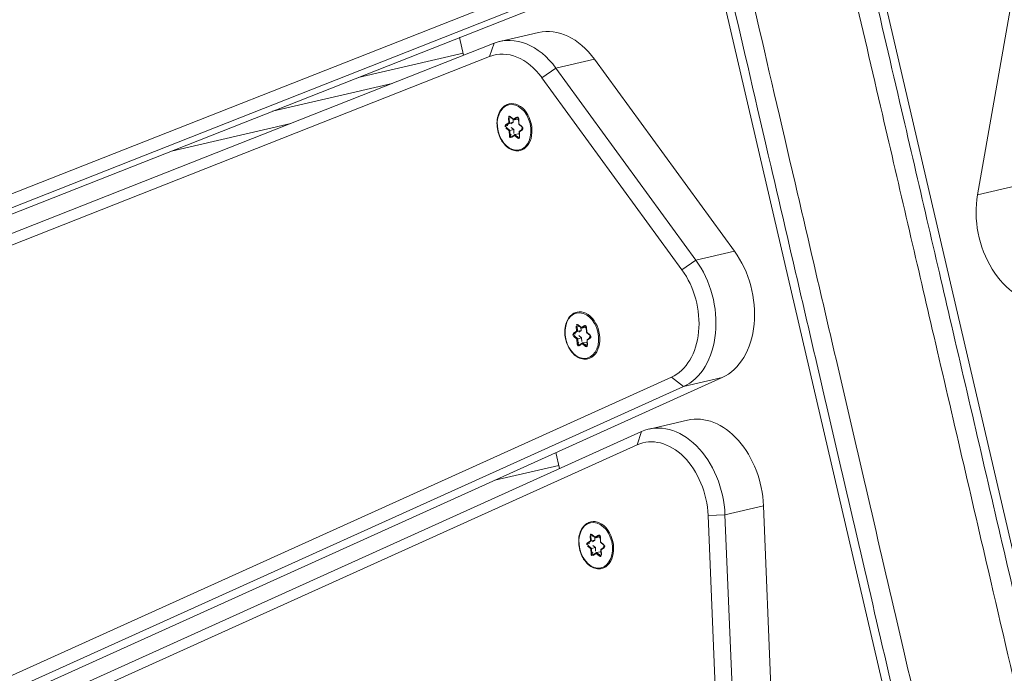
# Model space of a CAD drawing. Extents: x 5477758 to 5478338, y 5918296 to 5918502.
# Tile 97 of 138: x 5477951.73 to 5477951.976, y 5918462.07 to 5918462.233. Entities that reach past the tile are written whole.
import ezdxf

# ---------------------------------------------------------------- set-up
doc = ezdxf.new("R2010")
doc.units = 0
doc.layers.get('0').update_dxf_attribs({"linetype": 'CONTINUOUS', "lineweight": 13})
doc.layers.add('0_PROJEKTOWANE ZABAWKI', color=7, linetype='CONTINUOUS', lineweight=0)

# ---------------------------------------------------------------- blocks, each defined once
blk = doc.blocks.new('zw$CEC1')
for p, q in [((1160.716, -662.057), (1155.247, -659.733)), ((1160.716, -661.067), (1160.716, -662.057)), ((1179.728, -663.216), (1065.128, -663.216)), ((1065.128, -667.14), (1179.728, -667.14)), ((1155.246, -670.622), (1160.716, -668.298)), ((1160.716, -668.298), (1160.716, -669.288)), ((1167.084, -669.03), (1173.248, -670.198)), ((1167.084, -670.02), (1167.084, -669.03)), ((1160.716, -669.288), (1155.246, -671.612)), ((1160.87, -669.682), (1160.716, -669.288)), ((1163.726, -669.314), (1176.647, -734.321)), ((1163.726, -670.304), (1163.726, -669.314)), ((1155.4, -672.006), (1160.87, -669.682)), ((1167.007, -670.437), (1167.084, -670.02)), ((1173.248, -671.188), (1167.084, -670.02)), ((1163.726, -670.304), (1163.429, -670.545)), ((1176.647, -735.311), (1163.726, -670.304)), ((1163.429, -670.545), (1176.349, -735.552)), ((1164.567, -670.396), (1164.567, -671.386)), ((1167.007, -670.437), (1173.171, -671.605)), ((1155.246, -671.612), (1155.246, -670.622)), ((1153.575, -671.254), (1162.874, -733.811)), ((1164.883, -671.766), (1164.586, -671.583)), ((1164.586, -671.583), (1177.507, -736.59)), ((1155.4, -672.006), (1155.246, -671.612)), ((1177.804, -736.772), (1164.883, -671.766)), ((1154.276, -672.824), (1154.276, -671.834)), ((1162.874, -734.801), (1153.575, -672.244)), ((1161.941, -672.29), (1161.853, -672.354)), ((1161.857, -672.359), (1161.95, -672.291)), ((1162.003, -672.298), (1162.04, -672.39)), ((1162.052, -672.389), (1162.017, -672.303)), ((1153.277, -672.478), (1162.575, -735.036)), ((1161.71, -672.458), (1161.622, -672.523)), ((1161.631, -672.525), (1161.724, -672.456)), ((1161.647, -672.555), (1161.647, -672.552)), ((1161.779, -672.578), (1161.647, -672.555)), ((1161.675, -672.372), (1161.71, -672.458)), ((1161.69, -672.359), (1161.69, -672.355)), ((1161.727, -672.451), (1161.69, -672.359)), ((1161.779, -672.483), (1161.706, -672.47)), ((1161.727, -672.337), (1161.856, -672.359)), ((1161.727, -672.451), (1161.727, -672.358)), ((1161.853, -672.354), (1161.729, -672.332)), ((1161.779, -672.578), (1161.779, -672.483)), ((1161.805, -672.548), (1161.779, -672.483)), ((1161.961, -672.515), (1161.894, -672.564)), ((1162.054, -672.531), (1161.961, -672.515)), ((1161.961, -672.61), (1161.961, -672.515)), ((1162.043, -672.392), (1162.172, -672.415)), ((1162.175, -672.411), (1162.052, -672.389)), ((1162.112, -672.405), (1162.091, -672.42)), ((1162.091, -672.515), (1162.091, -672.42)), ((1162.186, -672.446), (1162.091, -672.515)), ((1162.092, -672.518), (1162.129, -672.61)), ((1162.108, -672.529), (1162.196, -672.464)), ((1162.143, -672.615), (1162.108, -672.529)), ((1162.186, -672.442), (1162.186, -672.446)), ((1156.268, -672.811), (1156.397, -672.833)), ((1156.394, -672.828), (1156.27, -672.806)), ((1156.482, -672.764), (1156.394, -672.828)), ((1156.398, -672.833), (1156.491, -672.765)), ((1156.544, -672.772), (1156.581, -672.864)), ((1156.593, -672.863), (1156.558, -672.777)), ((1161.644, -672.576), (1161.767, -672.598)), ((1161.767, -672.598), (1161.802, -672.684)), ((1161.816, -672.671), (1161.779, -672.578)), ((1161.816, -672.667), (1161.816, -672.671)), ((1161.961, -672.61), (1161.867, -672.679)), ((1161.867, -672.679), (1161.867, -672.676)), ((1161.877, -672.697), (1161.966, -672.633)), ((1162.093, -672.634), (1161.961, -672.61)), ((1161.966, -672.633), (1162.089, -672.655)), ((1162.093, -672.63), (1162.093, -672.634)), ((1154.287, -672.972), (1163.585, -735.529)), ((1154.585, -673.162), (1154.287, -672.972)), ((1156.251, -672.932), (1156.163, -672.997)), ((1156.172, -672.999), (1156.265, -672.93)), ((1156.185, -673.05), (1156.308, -673.072)), ((1156.188, -673.029), (1156.188, -673.026)), ((1156.32, -673.052), (1156.188, -673.029)), ((1156.216, -672.846), (1156.251, -672.932)), ((1156.231, -672.833), (1156.231, -672.829)), ((1156.268, -672.925), (1156.231, -672.833)), ((1156.32, -672.957), (1156.247, -672.944)), ((1156.268, -672.925), (1156.268, -672.832)), ((1156.32, -673.052), (1156.32, -672.957)), ((1156.346, -673.022), (1156.32, -672.957)), ((1156.357, -673.145), (1156.32, -673.052)), ((1156.502, -672.989), (1156.435, -673.038)), ((1156.595, -673.005), (1156.502, -672.989)), ((1156.502, -673.084), (1156.502, -672.989)), ((1156.584, -672.866), (1156.713, -672.889)), ((1156.716, -672.885), (1156.593, -672.863)), ((1156.653, -672.878), (1156.632, -672.894)), ((1156.632, -672.989), (1156.632, -672.894)), ((1156.727, -672.92), (1156.632, -672.989)), ((1156.633, -672.992), (1156.67, -673.084)), ((1156.649, -673.003), (1156.737, -672.938)), ((1156.684, -673.089), (1156.649, -673.003)), ((1156.727, -672.916), (1156.727, -672.92)), ((1163.884, -735.719), (1154.585, -673.162)), ((1156.308, -673.072), (1156.343, -673.158)), ((1156.357, -673.141), (1156.357, -673.145)), ((1156.502, -673.084), (1156.408, -673.153)), ((1156.408, -673.153), (1156.408, -673.15)), ((1156.418, -673.171), (1156.507, -673.107)), ((1156.634, -673.108), (1156.502, -673.084)), ((1156.507, -673.107), (1156.63, -673.129)), ((1156.634, -673.104), (1156.634, -673.108)), ((1166.899, -673.308), (1166.811, -673.372)), ((1166.82, -673.374), (1166.913, -673.305)), ((1166.864, -673.221), (1166.899, -673.308)), ((1166.879, -673.208), (1166.879, -673.204)), ((1166.916, -673.3), (1166.879, -673.208)), ((1166.916, -673.186), (1167.045, -673.209)), ((1166.916, -673.3), (1166.916, -673.207)), ((1167.042, -673.203), (1166.919, -673.182)), ((1167.13, -673.139), (1167.042, -673.203)), ((1167.046, -673.208), (1167.139, -673.14)), ((1167.192, -673.147), (1167.229, -673.239)), ((1167.241, -673.238), (1167.206, -673.152)), ((1167.232, -673.242), (1167.361, -673.264)), ((1167.364, -673.26), (1167.241, -673.238)), ((1167.301, -673.254), (1167.28, -673.269)), ((1167.28, -673.364), (1167.28, -673.269)), ((1167.375, -673.295), (1167.28, -673.364)), ((1167.375, -673.292), (1167.375, -673.295)), ((1166.833, -673.425), (1166.956, -673.447)), ((1166.836, -673.404), (1166.836, -673.401)), ((1166.968, -673.427), (1166.836, -673.404)), ((1166.968, -673.332), (1166.895, -673.319)), ((1166.956, -673.447), (1166.991, -673.533)), ((1166.968, -673.427), (1166.968, -673.332)), ((1166.994, -673.397), (1166.968, -673.332)), ((1167.005, -673.52), (1166.968, -673.427)), ((1167.005, -673.516), (1167.005, -673.52)), ((1167.15, -673.46), (1167.056, -673.529)), ((1167.056, -673.529), (1167.056, -673.525)), ((1167.067, -673.547), (1167.155, -673.482)), ((1167.15, -673.364), (1167.083, -673.413)), ((1167.243, -673.381), (1167.15, -673.364)), ((1167.15, -673.46), (1167.15, -673.364)), ((1167.282, -673.483), (1167.15, -673.46)), ((1167.155, -673.482), (1167.278, -673.504)), ((1167.281, -673.367), (1167.318, -673.459)), ((1167.282, -673.479), (1167.282, -673.483)), ((1167.297, -673.378), (1167.385, -673.313)), ((1167.332, -673.464), (1167.297, -673.378)), ((1154.408, -673.787), (1153.952, -673.787)), ((1153.953, -673.787), (1153.953, -673.796)), ((1154.353, -676.487), (1154.353, -673.787)), ((1165.024, -673.787), (1164.615, -673.787)), ((1164.943, -675.434), (1164.943, -673.787)), ((1154.691, -675.689), (1154.691, -678.758)), ((1155.091, -681.449), (1155.091, -678.38))]:
    blk.add_line(p, q)
for centre, major_axis, ratio, start_param, end_param in [((1161.747, -660.845), (2, 0), 0.707107, 4.171337, 6.143559), ((1161.746, -669.51), (2, 0), 0.707107, 0.139626, 2.111848), ((1161.746, -670.5), (2, 0), 0.707107, 0.139626, 2.111848), ((1166.567, -670.396), (-2, 0), 0.707107, 4.45059, 6.283185), ((1161.746, -670.713), (1.7, 0), 0.707107, 0.139626, 2.111848), ((1166.567, -671.386), (-2, 0), 0.707107, 4.45059, 6.422812), ((1166.567, -671.598), (-1.7, 0), 0.707107, 4.45059, 6.422812), ((1156.276, -671.834), (-2, 0), 0.707107, 5.253441, 6.283185), ((1156.276, -672.824), (-2, 0), 0.707107, 5.253441, 6.387905), ((1156.276, -673.036), (-1.7, 0), 0.707107, 5.253441, 6.387905), ((1161.909, -672.479), (0.6, 0), 0.707107, 0, 3.141593), ((1161.909, -672.479), (0.25, 0), 0.707107, 1.152569, 1.475438), ((1161.973, -672.312), (0.045, 0), 0.707107, 0.279204, 2.3736), ((1161.941, -672.279), (0.0089, -0.0121), 0.508626, 5.319544, 6.283185), ((1162.017, -672.292), (-0.0139, -0.0056), 0.679724, 0, 1.301881), ((1156.45, -672.953), (0.6, 0), 0.707107, 0, 3.141593), ((1161.654, -672.545), (-0.045, 0), 0.707107, 5.515192, 7.609587), ((1161.622, -672.512), (0.0089, -0.0121), 0.508626, 5.319544, 6.283185), ((1161.654, -672.535), (-0.03, 0), 0.707107, 0, 1.326402), ((1161.644, -672.565), (-0.0026, -0.0148), 0.171098, 0.800479, 2.371275), ((1161.909, -672.479), (-0.25, 0), 0.707107, 0.130169, 0.46319), ((1161.719, -672.363), (-0.045, 0), 0.707107, 4.467995, 6.56239), ((1161.675, -672.362), (0.0139, 0.0056), 0.679724, 4.443473, 6.01427), ((1161.719, -672.353), (-0.03, 0), 0.707107, 0, 0.279204), ((1161.909, -672.479), (0.25, 0), 0.707107, 2.244927, 2.557585), ((1161.71, -672.448), (0.0166, -0.0047), 0.601017, 4.881509, 6.452305), ((1161.729, -672.322), (-0.0026, -0.0148), 0.171098, 0, 0.800479), ((1161.853, -672.344), (-0.0037, 0.0158), 0.19164, 2.259533, 3.223174), ((1162.052, -672.379), (0.0104, 0.0129), 0.462667, 2.890892, 4.192773), ((1162.108, -672.518), (-0.0166, 0.0047), 0.601017, 0.16912, 1.739916), ((1161.909, -672.479), (0.25, 0), 0.707107, 0.095219, 0.407877), ((1162.175, -672.4), (-0.0026, -0.0148), 0.171098, 0, 0.800479), ((1162.164, -672.442), (0.045, 0), 0.707107, 5.515192, 7.609587), ((1162.164, -672.431), (0.03, 0), 0.707107, 5.515192, 6.283185), ((1162.196, -672.453), (0.0089, -0.0121), 0.508626, 3.748748, 5.319544), ((1156.26, -672.837), (-0.045, 0), 0.707107, 4.467995, 6.56239), ((1156.45, -672.953), (0.25, 0), 0.707107, 2.244927, 2.557585), ((1156.27, -672.796), (-0.0026, -0.0148), 0.171098, 0, 0.800479), ((1156.45, -672.953), (0.25, 0), 0.707107, 1.152569, 1.475438), ((1156.514, -672.786), (0.045, 0), 0.707107, 0.279204, 2.3736), ((1156.482, -672.753), (0.0089, -0.0121), 0.508626, 5.319544, 6.283185), ((1156.558, -672.766), (-0.0139, -0.0056), 0.679724, 0, 1.301881), ((1161.767, -672.587), (0.0104, 0.0129), 0.462667, 4.192773, 5.763569), ((1161.802, -672.673), (0.0139, 0.0056), 0.679724, 4.443473, 6.01427), ((1161.845, -672.675), (-0.045, 0), 0.707107, 0.279204, 2.3736), ((1161.909, -672.479), (-0.25, 0), 0.707107, 1.142416, 1.510388), ((1161.845, -672.665), (-0.03, 0), 0.707107, 0.279204, 2.3736), ((1161.877, -672.687), (0.0089, -0.0121), 0.508626, 3.748748, 5.319544), ((1161.966, -672.622), (-0.0037, 0.0158), 0.19164, 0.688736, 2.259533), ((1161.909, -672.479), (-0.25, 0), 0.707107, 2.189614, 2.547433), ((1162.1, -672.624), (0.045, 0), 0.707107, 4.467995, 6.56239), ((1162.089, -672.644), (-0.0026, -0.0148), 0.171098, 0.800479, 2.371275), ((1162.1, -672.613), (0.03, 0), 0.707107, 4.467995, 6.283185), ((1162.143, -672.604), (-0.0139, -0.0056), 0.679724, 0, 1.301881), ((1156.195, -673.019), (-0.045, 0), 0.707107, 5.515192, 7.609587), ((1156.163, -672.986), (0.0089, -0.0121), 0.508626, 5.319544, 6.283185), ((1156.195, -673.009), (-0.03, 0), 0.707107, 0, 1.326402), ((1156.185, -673.039), (-0.0026, -0.0148), 0.171098, 0.800479, 2.371275), ((1156.45, -672.953), (-0.25, 0), 0.707107, 0.130169, 0.46319), ((1156.216, -672.835), (0.0139, 0.0056), 0.679724, 4.443473, 6.01427), ((1156.26, -672.827), (-0.03, 0), 0.707107, 0, 0.279204), ((1156.251, -672.922), (0.0166, -0.0047), 0.601017, 4.881509, 6.452305), ((1156.308, -673.061), (0.0104, 0.0129), 0.462667, 4.192773, 5.763569), ((1156.394, -672.818), (-0.0037, 0.0158), 0.19164, 2.259533, 3.223174), ((1156.593, -672.853), (0.0104, 0.0129), 0.462667, 2.890892, 4.192773), ((1156.45, -672.953), (-0.25, 0), 0.707107, 2.189614, 2.547433), ((1156.649, -672.992), (-0.0166, 0.0047), 0.601017, 0.16912, 1.739916), ((1156.45, -672.953), (0.25, 0), 0.707107, 0.095219, 0.407877), ((1156.716, -672.874), (-0.0026, -0.0148), 0.171098, 0, 0.800479), ((1156.705, -672.916), (0.045, 0), 0.707107, 5.515192, 7.609587), ((1156.705, -672.905), (0.03, 0), 0.707107, 5.515192, 6.283185), ((1156.737, -672.927), (0.0089, -0.0121), 0.508626, 3.748748, 5.319544), ((1167.098, -673.329), (0.6, 0), 0.707107, 0, 3.141593), ((1156.343, -673.147), (0.0139, 0.0056), 0.679724, 4.443473, 6.01427), ((1156.386, -673.149), (-0.045, 0), 0.707107, 0.279204, 2.3736), ((1156.45, -672.953), (-0.25, 0), 0.707107, 1.142416, 1.510388), ((1156.386, -673.139), (-0.03, 0), 0.707107, 0.279204, 2.3736), ((1156.418, -673.161), (0.0089, -0.0121), 0.508626, 3.748748, 5.319544), ((1156.507, -673.096), (-0.0037, 0.0158), 0.19164, 0.688736, 2.259533), ((1156.641, -673.098), (0.045, 0), 0.707107, 4.467995, 6.56239), ((1156.63, -673.118), (-0.0026, -0.0148), 0.171098, 0.800479, 2.371275), ((1156.641, -673.087), (0.03, 0), 0.707107, 4.467995, 6.283185), ((1156.684, -673.078), (-0.0139, -0.0056), 0.679724, 0, 1.301881), ((1166.908, -673.212), (-0.045, 0), 0.707107, 4.467995, 6.56239), ((1166.864, -673.211), (0.0139, 0.0056), 0.679724, 4.443473, 6.01427), ((1166.908, -673.202), (-0.03, 0), 0.707107, 0, 0.279204), ((1167.098, -673.329), (0.25, 0), 0.707107, 2.244927, 2.557585), ((1166.899, -673.297), (0.0166, -0.0047), 0.601017, 4.881509, 6.452305), ((1166.919, -673.171), (-0.0026, -0.0148), 0.171098, 0, 0.800479), ((1167.042, -673.193), (-0.0037, 0.0158), 0.19164, 2.259533, 3.223174), ((1167.098, -673.329), (0.25, 0), 0.707107, 1.152569, 1.475438), ((1167.162, -673.161), (0.045, 0), 0.707107, 0.279204, 2.3736), ((1167.13, -673.128), (0.0089, -0.0121), 0.508626, 5.319544, 6.283185), ((1167.206, -673.141), (-0.0139, -0.0056), 0.679724, 0, 1.301881), ((1167.241, -673.228), (0.0104, 0.0129), 0.462667, 2.890892, 4.192773), ((1167.098, -673.329), (0.25, 0), 0.707107, 0.095219, 0.407877), ((1167.364, -673.25), (-0.0026, -0.0148), 0.171098, 0, 0.800479), ((1167.353, -673.291), (0.045, 0), 0.707107, 5.515192, 7.609587), ((1167.353, -673.28), (0.03, 0), 0.707107, 5.515192, 6.283185), ((1167.385, -673.303), (0.0089, -0.0121), 0.508626, 3.748748, 5.319544), ((1166.844, -673.394), (-0.045, 0), 0.707107, 5.515192, 7.609587), ((1166.811, -673.362), (0.0089, -0.0121), 0.508626, 5.319544, 6.283185), ((1166.844, -673.384), (-0.03, 0), 0.707107, 0, 1.326402), ((1166.833, -673.415), (-0.0026, -0.0148), 0.171098, 0.800479, 2.371275), ((1167.098, -673.329), (-0.25, 0), 0.707107, 0.130169, 0.46319), ((1166.956, -673.436), (0.0104, 0.0129), 0.462667, 4.192773, 5.763569), ((1166.991, -673.523), (0.0139, 0.0056), 0.679724, 4.443473, 6.01427), ((1167.034, -673.524), (-0.045, 0), 0.707107, 0.279204, 2.3736), ((1167.098, -673.329), (-0.25, 0), 0.707107, 1.142416, 1.510388), ((1167.034, -673.514), (-0.03, 0), 0.707107, 0.279204, 2.3736), ((1167.067, -673.536), (0.0089, -0.0121), 0.508626, 3.748748, 5.319544), ((1167.155, -673.471), (-0.0037, 0.0158), 0.19164, 0.688736, 2.259533), ((1167.098, -673.329), (-0.25, 0), 0.707107, 2.189614, 2.547433), ((1167.289, -673.473), (0.045, 0), 0.707107, 4.467995, 6.56239), ((1167.278, -673.493), (-0.0026, -0.0148), 0.171098, 0.800479, 2.371275), ((1167.297, -673.367), (-0.0166, 0.0047), 0.601017, 0.16912, 1.739916), ((1167.289, -673.462), (0.03, 0), 0.707107, 4.467995, 6.283185), ((1167.332, -673.453), (-0.0139, -0.0056), 0.679724, 0, 1.301881)]:
    blk.add_ellipse(centre, major_axis=major_axis, ratio=ratio, start_param=start_param, end_param=end_param)
for centre in [(1161.909, -672.494), (1156.45, -672.967), (1167.098, -673.343)]:
    blk.add_ellipse(centre, major_axis=(-0.58, 0), ratio=0.707107)
for points, knots in [([(1185.928, -663.428), (1185.92, -663.428), (1185.912, -663.428), (1185.718, -663.428), (1185.535, -663.428), (1184.553, -663.428), (1183.711, -663.428), (1181.437, -663.428), (1179.931, -663.428), (1175.708, -663.428), (1172.842, -663.428), (1167.867, -663.428), (1165.775, -663.428), (1161.975, -663.428), (1160.125, -663.428), (1157.094, -663.428), (1155.952, -663.428), (1152.126, -663.428), (1149.918, -663.428), (1144.631, -663.428), (1141.592, -663.428), (1133.362, -663.428), (1129.292, -663.428), (1125.141, -663.428), (1121.09, -663.428), (1116.962, -663.428), (1109.398, -663.428), (1105.404, -663.428), (1097.178, -663.428), (1092.945, -663.428), (1086.247, -663.428), (1084.057, -663.428), (1080.368, -663.428), (1078.913, -663.428), (1076.716, -663.428), (1075.923, -663.428), (1074.514, -663.428), (1073.944, -663.428), (1071.753, -663.428), (1070.083, -663.428), (1066.71, -663.428), (1065.138, -663.428), (1062.035, -663.428), (1060.513, -663.428), (1058.928, -663.428)], [1.481535, 1.481535, 1.481535, 1.481535, 1.518758, 1.518758, 2.379658, 2.379658, 5.597938, 5.597938, 10.538019, 10.538019, 18.696385, 18.696385, 24.527079, 24.527079, 29.575647, 29.575647, 32.535382, 32.535382, 39.355172, 39.355172, 49.134696, 49.134696, 58.493436, 58.493436, 58.493436, 67.627244, 67.627244, 74.794433, 74.794433, 81.961623, 81.961623, 87.411225, 87.411225, 93.164019, 93.164019, 96.599059, 96.599059, 98.916813, 98.916813, 105.38718, 105.38718, 110.834573, 110.834573, 115.773922, 115.773922, 115.773922, 115.773922]), ([(1058.927, -663.92), (1060.523, -663.92), (1062.054, -663.92), (1065.164, -663.92), (1066.734, -663.92), (1070.101, -663.92), (1071.766, -663.92), (1073.946, -663.92), (1074.514, -663.92), (1075.915, -663.92), (1076.705, -663.92), (1078.897, -663.92), (1080.352, -663.92), (1084.045, -663.92), (1086.239, -663.92), (1092.944, -663.92), (1097.179, -663.92), (1105.409, -663.92), (1109.403, -663.92), (1116.968, -663.92), (1121.096, -663.92), (1125.146, -663.92), (1129.296, -663.92), (1133.365, -663.92), (1141.591, -663.92), (1144.628, -663.92), (1149.914, -663.92), (1152.123, -663.92), (1155.951, -663.92), (1157.093, -663.92), (1160.126, -663.92), (1161.976, -663.92), (1165.775, -663.92), (1167.866, -663.92), (1172.838, -663.92), (1175.7, -663.92), (1179.913, -663.92), (1181.414, -663.92), (1183.676, -663.92), (1184.512, -663.92), (1185.486, -663.92), (1185.666, -663.92), (1185.878, -663.92), (1185.905, -663.92), (1185.933, -663.92)], [-115.806845, -115.806845, -115.806845, -115.806845, -110.834573, -110.834573, -105.38718, -105.38718, -98.916813, -98.916813, -96.599059, -96.599059, -93.164019, -93.164019, -87.411225, -87.411225, -81.961623, -81.961623, -74.794433, -74.794433, -67.627244, -67.627244, -58.493436, -58.493436, -58.493436, -49.134696, -49.134696, -39.355172, -39.355172, -32.535382, -32.535382, -29.575647, -29.575647, -24.527079, -24.527079, -18.696385, -18.696385, -10.538019, -10.538019, -5.597938, -5.597938, -2.379658, -2.379658, -1.518758, -1.518758, -1.390315, -1.390315, -1.390315, -1.390315]), ([(1185.933, -666.435), (1184.96, -666.435), (1183.865, -666.435), (1181.31, -666.435), (1179.819, -666.435), (1175.892, -666.435), (1173.383, -666.435), (1168.638, -666.435), (1166.306, -666.435), (1162.268, -666.435), (1160.59, -666.435), (1155.531, -666.435), (1153.392, -666.435), (1145.933, -666.435), (1142.968, -666.435), (1138.957, -666.435), (1136.135, -666.435), (1132.796, -666.435), (1122.514, -666.435), (1116.479, -666.435), (1104.632, -666.435), (1098.821, -666.435), (1090.619, -666.435), (1087.898, -666.435), (1083.133, -666.435), (1081.427, -666.435), (1078.494, -666.435), (1077.267, -666.435), (1075.113, -666.435), (1074.209, -666.435), (1072.179, -666.435), (1071.052, -666.435), (1067.125, -666.435), (1063.755, -666.435), (1058.927, -666.435)], [0.478318, 0.478318, 0.478318, 0.478318, 3.307686, 3.307686, 6.615372, 6.615372, 11.720097, 11.720097, 16.66119, 16.66119, 20.086268, 20.086268, 26.717745, 26.717745, 33.32238, 33.32238, 33.32238, 37.968614, 37.968614, 43.976092, 43.976092, 49.98357, 49.98357, 53.186468, 53.186468, 56.000528, 56.000528, 58.814588, 58.814588, 60.765103, 60.765103, 62.715617, 62.715617, 66.516875, 66.516875, 66.516875, 66.516875]), ([(1058.928, -666.928), (1063.735, -666.928), (1067.098, -666.928), (1071.031, -666.928), (1072.164, -666.928), (1074.207, -666.928), (1075.118, -666.928), (1077.286, -666.928), (1078.517, -666.928), (1081.448, -666.928), (1083.15, -666.928), (1087.906, -666.928), (1090.624, -666.928), (1098.817, -666.928), (1104.626, -666.928), (1116.47, -666.928), (1122.506, -666.928), (1132.791, -666.928), (1136.133, -666.928), (1138.956, -666.928), (1142.971, -666.928), (1145.939, -666.928), (1153.396, -666.928), (1155.532, -666.928), (1160.588, -666.928), (1162.267, -666.928), (1166.306, -666.928), (1168.639, -666.928), (1173.39, -666.928), (1175.904, -666.928), (1179.844, -666.928), (1181.342, -666.928), (1183.883, -666.928), (1184.96, -666.928), (1185.928, -666.928)], [-66.505201, -66.505201, -66.505201, -66.505201, -62.715617, -62.715617, -60.765103, -60.765103, -58.814588, -58.814588, -56.000528, -56.000528, -53.186468, -53.186468, -49.98357, -49.98357, -43.976092, -43.976092, -37.968614, -37.968614, -33.32238, -33.32238, -33.32238, -26.717745, -26.717745, -20.086268, -20.086268, -16.66119, -16.66119, -11.720097, -11.720097, -6.615372, -6.615372, -3.307686, -3.307686, -0.555747, -0.555747, -0.555747, -0.555747]), ([(1162.003, -672.298), (1162.002, -672.296), (1162.001, -672.294), (1161.997, -672.291), (1161.995, -672.29), (1161.99, -672.287), (1161.988, -672.286), (1161.982, -672.285), (1161.979, -672.284), (1161.973, -672.284), (1161.969, -672.284), (1161.963, -672.285), (1161.96, -672.286), (1161.955, -672.288), (1161.953, -672.289), (1161.951, -672.291), (1161.95, -672.291), (1161.95, -672.291)], [0.523599, 0.523599, 0.523599, 0.523599, 0.927172, 0.927172, 1.204378, 1.204378, 1.47422, 1.47422, 1.746688, 1.746688, 2.021391, 2.021391, 2.295276, 2.295276, 2.566083, 2.566083, 2.617994, 2.617994, 2.617994, 2.617994]), ([(1162.509, -672.479), (1162.509, -672.525), (1162.499, -672.57), (1162.46, -672.656), (1162.431, -672.697), (1162.356, -672.771), (1162.31, -672.803), (1162.205, -672.856), (1162.147, -672.877), (1162.024, -672.904), (1161.96, -672.91), (1161.832, -672.908), (1161.768, -672.9), (1161.647, -672.869), (1161.59, -672.847), (1161.489, -672.79), (1161.444, -672.756), (1161.373, -672.678), (1161.346, -672.636), (1161.316, -672.554), (1161.309, -672.517), (1161.309, -672.479)], [6.038791, 6.038791, 6.038791, 6.038791, 6.34864, 6.34864, 6.66324, 6.66324, 6.984393, 6.984393, 7.307998, 7.307998, 7.63188, 7.63188, 7.955712, 7.955712, 8.279598, 8.279598, 8.603057, 8.603057, 8.923488, 8.923488, 9.180384, 9.180384, 9.180384, 9.180384]), ([(1161.631, -672.525), (1161.63, -672.525), (1161.629, -672.526), (1161.628, -672.528), (1161.627, -672.528), (1161.626, -672.53), (1161.626, -672.53), (1161.625, -672.532), (1161.625, -672.532), (1161.625, -672.533), (1161.624, -672.534), (1161.624, -672.535)], [2.6179939, 2.6179939, 2.6179939, 2.6179939, 2.7715925, 2.7715925, 2.9251911, 2.9251911, 3.0787897, 3.0787897, 3.2323883, 3.2323883, 3.385987, 3.385987, 3.385987, 3.385987]), ([(1161.727, -672.337), (1161.724, -672.336), (1161.721, -672.336), (1161.714, -672.336), (1161.711, -672.336), (1161.705, -672.338), (1161.703, -672.339), (1161.698, -672.341), (1161.696, -672.342), (1161.693, -672.345), (1161.691, -672.346), (1161.689, -672.349), (1161.689, -672.35), (1161.689, -672.352), (1161.689, -672.352), (1161.689, -672.353)], [1.570796, 1.570796, 1.570796, 1.570796, 1.844329, 1.844329, 2.119118, 2.119118, 2.392017, 2.392017, 2.661992, 2.661992, 2.936562, 2.936562, 3.253095, 3.253095, 3.385987, 3.385987, 3.385987, 3.385987]), ([(1162.194, -672.431), (1162.194, -672.43), (1162.194, -672.429), (1162.193, -672.427), (1162.192, -672.426), (1162.19, -672.423), (1162.189, -672.422), (1162.185, -672.42), (1162.183, -672.418), (1162.178, -672.416), (1162.175, -672.416), (1162.172, -672.415)], [0.244394, 0.244394, 0.244394, 0.244394, 0.509675, 0.509675, 0.774955, 0.774955, 1.040236, 1.040236, 1.305516, 1.305516, 1.570796, 1.570796, 1.570796, 1.570796]), ([(1156.268, -672.811), (1156.265, -672.81), (1156.262, -672.81), (1156.255, -672.81), (1156.252, -672.81), (1156.246, -672.812), (1156.244, -672.813), (1156.239, -672.815), (1156.237, -672.816), (1156.234, -672.819), (1156.232, -672.82), (1156.23, -672.823), (1156.23, -672.824), (1156.23, -672.826), (1156.23, -672.826), (1156.23, -672.827)], [1.570796, 1.570796, 1.570796, 1.570796, 1.844329, 1.844329, 2.119118, 2.119118, 2.392017, 2.392017, 2.661992, 2.661992, 2.936562, 2.936562, 3.253095, 3.253095, 3.385987, 3.385987, 3.385987, 3.385987]), ([(1156.544, -672.772), (1156.543, -672.77), (1156.542, -672.768), (1156.538, -672.765), (1156.536, -672.764), (1156.531, -672.761), (1156.529, -672.76), (1156.523, -672.759), (1156.52, -672.758), (1156.514, -672.758), (1156.51, -672.758), (1156.504, -672.759), (1156.501, -672.76), (1156.496, -672.762), (1156.494, -672.763), (1156.492, -672.765), (1156.491, -672.765), (1156.491, -672.765)], [0.523599, 0.523599, 0.523599, 0.523599, 0.927172, 0.927172, 1.204378, 1.204378, 1.47422, 1.47422, 1.746688, 1.746688, 2.021391, 2.021391, 2.295276, 2.295276, 2.566083, 2.566083, 2.617994, 2.617994, 2.617994, 2.617994]), ([(1162.13, -672.613), (1162.13, -672.613), (1162.13, -672.613), (1162.13, -672.612), (1162.13, -672.612), (1162.13, -672.612), (1162.13, -672.611), (1162.13, -672.611), (1162.13, -672.611), (1162.129, -672.61), (1162.129, -672.61), (1162.129, -672.61)], [0.2443943, 0.2443943, 0.2443943, 0.2443943, 0.3002352, 0.3002352, 0.3560761, 0.3560761, 0.411917, 0.411917, 0.4677579, 0.4677579, 0.5235988, 0.5235988, 0.5235988, 0.5235988]), ([(1157.05, -672.953), (1157.05, -672.999), (1157.04, -673.044), (1157.001, -673.13), (1156.972, -673.171), (1156.897, -673.245), (1156.851, -673.277), (1156.746, -673.33), (1156.688, -673.351), (1156.565, -673.378), (1156.501, -673.384), (1156.373, -673.382), (1156.309, -673.374), (1156.188, -673.343), (1156.131, -673.321), (1156.03, -673.264), (1155.985, -673.23), (1155.914, -673.152), (1155.887, -673.11), (1155.857, -673.028), (1155.85, -672.991), (1155.85, -672.953)], [6.038791, 6.038791, 6.038791, 6.038791, 6.34864, 6.34864, 6.66324, 6.66324, 6.984393, 6.984393, 7.307998, 7.307998, 7.63188, 7.63188, 7.955712, 7.955712, 8.279598, 8.279598, 8.603057, 8.603057, 8.923488, 8.923488, 9.180384, 9.180384, 9.180384, 9.180384]), ([(1156.172, -672.999), (1156.171, -672.999), (1156.17, -673), (1156.169, -673.002), (1156.168, -673.002), (1156.167, -673.004), (1156.167, -673.004), (1156.166, -673.006), (1156.166, -673.006), (1156.166, -673.007), (1156.165, -673.008), (1156.165, -673.009)], [2.6179939, 2.6179939, 2.6179939, 2.6179939, 2.7715925, 2.7715925, 2.9251911, 2.9251911, 3.0787897, 3.0787897, 3.2323883, 3.2323883, 3.385987, 3.385987, 3.385987, 3.385987]), ([(1156.735, -672.905), (1156.735, -672.904), (1156.735, -672.903), (1156.734, -672.901), (1156.733, -672.9), (1156.731, -672.897), (1156.73, -672.896), (1156.726, -672.894), (1156.724, -672.892), (1156.719, -672.89), (1156.716, -672.89), (1156.713, -672.889)], [0.244394, 0.244394, 0.244394, 0.244394, 0.509675, 0.509675, 0.774955, 0.774955, 1.040236, 1.040236, 1.305516, 1.305516, 1.570796, 1.570796, 1.570796, 1.570796]), ([(1156.671, -673.087), (1156.671, -673.087), (1156.671, -673.087), (1156.671, -673.086), (1156.671, -673.086), (1156.671, -673.086), (1156.671, -673.085), (1156.671, -673.085), (1156.671, -673.085), (1156.67, -673.084), (1156.67, -673.084), (1156.67, -673.084)], [0.2443943, 0.2443943, 0.2443943, 0.2443943, 0.3002352, 0.3002352, 0.3560761, 0.3560761, 0.411917, 0.411917, 0.4677579, 0.4677579, 0.5235988, 0.5235988, 0.5235988, 0.5235988]), ([(1166.916, -673.186), (1166.913, -673.185), (1166.91, -673.185), (1166.903, -673.185), (1166.9, -673.186), (1166.894, -673.187), (1166.892, -673.188), (1166.887, -673.19), (1166.885, -673.191), (1166.882, -673.194), (1166.88, -673.195), (1166.878, -673.198), (1166.878, -673.199), (1166.878, -673.201), (1166.878, -673.201), (1166.878, -673.202)], [1.570796, 1.570796, 1.570796, 1.570796, 1.844329, 1.844329, 2.119118, 2.119118, 2.392017, 2.392017, 2.661992, 2.661992, 2.936562, 2.936562, 3.253095, 3.253095, 3.385987, 3.385987, 3.385987, 3.385987]), ([(1167.192, -673.147), (1167.191, -673.145), (1167.19, -673.143), (1167.186, -673.14), (1167.184, -673.139), (1167.179, -673.136), (1167.177, -673.136), (1167.171, -673.134), (1167.168, -673.134), (1167.162, -673.133), (1167.158, -673.133), (1167.152, -673.134), (1167.149, -673.135), (1167.144, -673.137), (1167.142, -673.138), (1167.14, -673.14), (1167.139, -673.14), (1167.139, -673.14)], [0.523599, 0.523599, 0.523599, 0.523599, 0.927172, 0.927172, 1.204378, 1.204378, 1.47422, 1.47422, 1.746688, 1.746688, 2.021391, 2.021391, 2.295276, 2.295276, 2.566083, 2.566083, 2.617994, 2.617994, 2.617994, 2.617994]), ([(1167.383, -673.28), (1167.383, -673.279), (1167.383, -673.279), (1167.382, -673.276), (1167.381, -673.275), (1167.379, -673.273), (1167.378, -673.271), (1167.374, -673.269), (1167.372, -673.268), (1167.367, -673.266), (1167.364, -673.265), (1167.361, -673.264)], [0.244394, 0.244394, 0.244394, 0.244394, 0.509675, 0.509675, 0.774955, 0.774955, 1.040236, 1.040236, 1.305516, 1.305516, 1.570796, 1.570796, 1.570796, 1.570796]), ([(1167.698, -673.329), (1167.698, -673.374), (1167.688, -673.419), (1167.649, -673.505), (1167.62, -673.546), (1167.545, -673.62), (1167.499, -673.652), (1167.394, -673.706), (1167.336, -673.726), (1167.213, -673.753), (1167.149, -673.76), (1167.021, -673.758), (1166.957, -673.749), (1166.836, -673.718), (1166.779, -673.696), (1166.678, -673.639), (1166.633, -673.605), (1166.562, -673.527), (1166.535, -673.485), (1166.505, -673.404), (1166.498, -673.366), (1166.498, -673.329)], [6.038791, 6.038791, 6.038791, 6.038791, 6.34864, 6.34864, 6.66324, 6.66324, 6.984393, 6.984393, 7.307998, 7.307998, 7.63188, 7.63188, 7.955712, 7.955712, 8.279598, 8.279598, 8.603057, 8.603057, 8.923488, 8.923488, 9.180384, 9.180384, 9.180384, 9.180384]), ([(1166.82, -673.374), (1166.819, -673.374), (1166.818, -673.375), (1166.817, -673.377), (1166.816, -673.377), (1166.815, -673.379), (1166.815, -673.38), (1166.814, -673.381), (1166.814, -673.381), (1166.814, -673.383), (1166.814, -673.383), (1166.814, -673.384)], [2.6179939, 2.6179939, 2.6179939, 2.6179939, 2.7715925, 2.7715925, 2.9251911, 2.9251911, 3.0787897, 3.0787897, 3.2323883, 3.2323883, 3.385987, 3.385987, 3.385987, 3.385987]), ([(1167.319, -673.462), (1167.319, -673.462), (1167.319, -673.462), (1167.319, -673.461), (1167.319, -673.461), (1167.319, -673.461), (1167.319, -673.461), (1167.319, -673.46), (1167.319, -673.46), (1167.318, -673.46), (1167.318, -673.459), (1167.318, -673.459)], [0.2443943, 0.2443943, 0.2443943, 0.2443943, 0.3002352, 0.3002352, 0.3560761, 0.3560761, 0.411917, 0.411917, 0.4677579, 0.4677579, 0.5235988, 0.5235988, 0.5235988, 0.5235988])]:
    blk.add_open_spline(points, degree=3, knots=knots)

msp = doc.modelspace()

# ---------------------------------------------------------------- block references
at = {"layer": '0_PROJEKTOWANE ZABAWKI', "xscale": 0.009981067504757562, "yscale": 0.009981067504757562, "zscale": 0.009981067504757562, "rotation": 283.0720937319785}
msp.add_blockref('zw$CEC1', (5477955.78541, 5918474.9692), dxfattribs=at)

doc.saveas('drawing.dxf')
